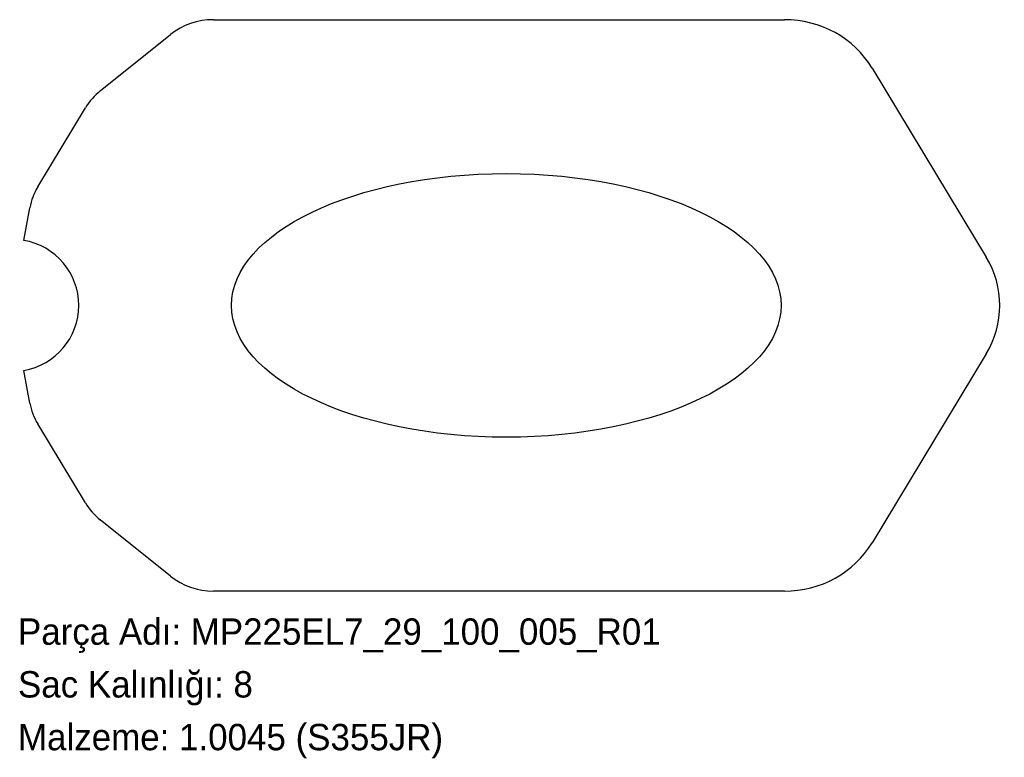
# Model space of a CAD drawing. Header units: millimetres. Extents: x 1 to 449, y -75 to 260.
import ezdxf

# ---------------------------------------------------------------- set-up
doc = ezdxf.new("R2010")
doc.units = ezdxf.units.MM
doc.linetypes.add('SLD-Katı', pattern=[0])
doc.linetypes.add('SLD-Sürekli', pattern=[0])
doc.layers.add('METIN', color=96, linetype='SLD-Katı')
doc.styles.add('SLDTEXTSTYLE0', font='ARIAL.TTF', dxfattribs={"width": 0.948, "bigfont": 'bigfont'})
doc.styles.add('SLDTEXTSTYLE1', font='ARIAL.TTF', dxfattribs={"width": 0.948})

msp = doc.modelspace()

# ---------------------------------------------------------------- linework, layer by layer
at = {"color": 7, "linetype": 'SLD-Sürekli', "lineweight": 25}
for p, q in [((88.89, 260.4), (348.77, 260.4)), ((37.47, 228), (69.4, 253.62)), ((388.62, 238.4), (440.54, 152.4)), ((8.98, 184.29), (30.7, 220.28)), ((2.64, 159.98), (5.37, 174.83)), ((440.54, 108.4), (388.62, 22.4)), ((5.37, 85.97), (2.64, 100.82)), ((30.7, 40.52), (8.98, 76.51)), ((69.4, 7.18), (37.47, 32.8)), ((348.77, 0.4), (88.89, 0.4))]:
    msp.add_line(p, q, dxfattribs=at)
msp.add_arc((-2.35, 130.4), 30, 279.5684, 80.4316, dxfattribs=at)
for centre, major_axis, start_param, end_param in [((88.89, 231.4), (30.33, 0), 1.570796, 2.268928), ((348.77, 216.4), (46.01, 0), 0.523599, 1.570796), ((56.97, 205.78), (30.33, 0), 2.268928, 2.617994), ((35.24, 169.79), (30.33, 0), 2.617994, 2.96706), ((400.69, 130.4), (46.01, 0), 5.759587, 6.806784), ((35.24, 91.01), (30.33, 0), 3.316126, 3.665191), ((56.97, 55.02), (30.33, 0), 3.665191, 4.014257), ((348.77, 44.4), (46.01, 0), 4.712389, 5.759587), ((88.89, 29.4), (30.33, 0), 4.014257, 4.712389)]:
    msp.add_ellipse(centre, major_axis=major_axis, ratio=0.956305, start_param=start_param, end_param=end_param, dxfattribs=at)
msp.add_ellipse((222.18, 130.4), major_axis=(125, 0), ratio=0.48, dxfattribs=at)

# ---------------------------------------------------------------- texts
at = {"layer": 'METIN', "char_height": 12, "attachment_point": 1}
for s, insert, style in [('Parça Adı: MP225EL7_29_100_005_R01', (0, -12.03), 'SLDTEXTSTYLE0'), ('Sac Kalınlığı: 8', (0, -36.03), 'SLDTEXTSTYLE0'), ('Malzeme: 1.0045 (S355JR)', (0, -60.03), 'SLDTEXTSTYLE1')]:
    msp.add_mtext(s, dxfattribs=dict(at, insert=insert, style=style))

doc.saveas('drawing.dxf')
